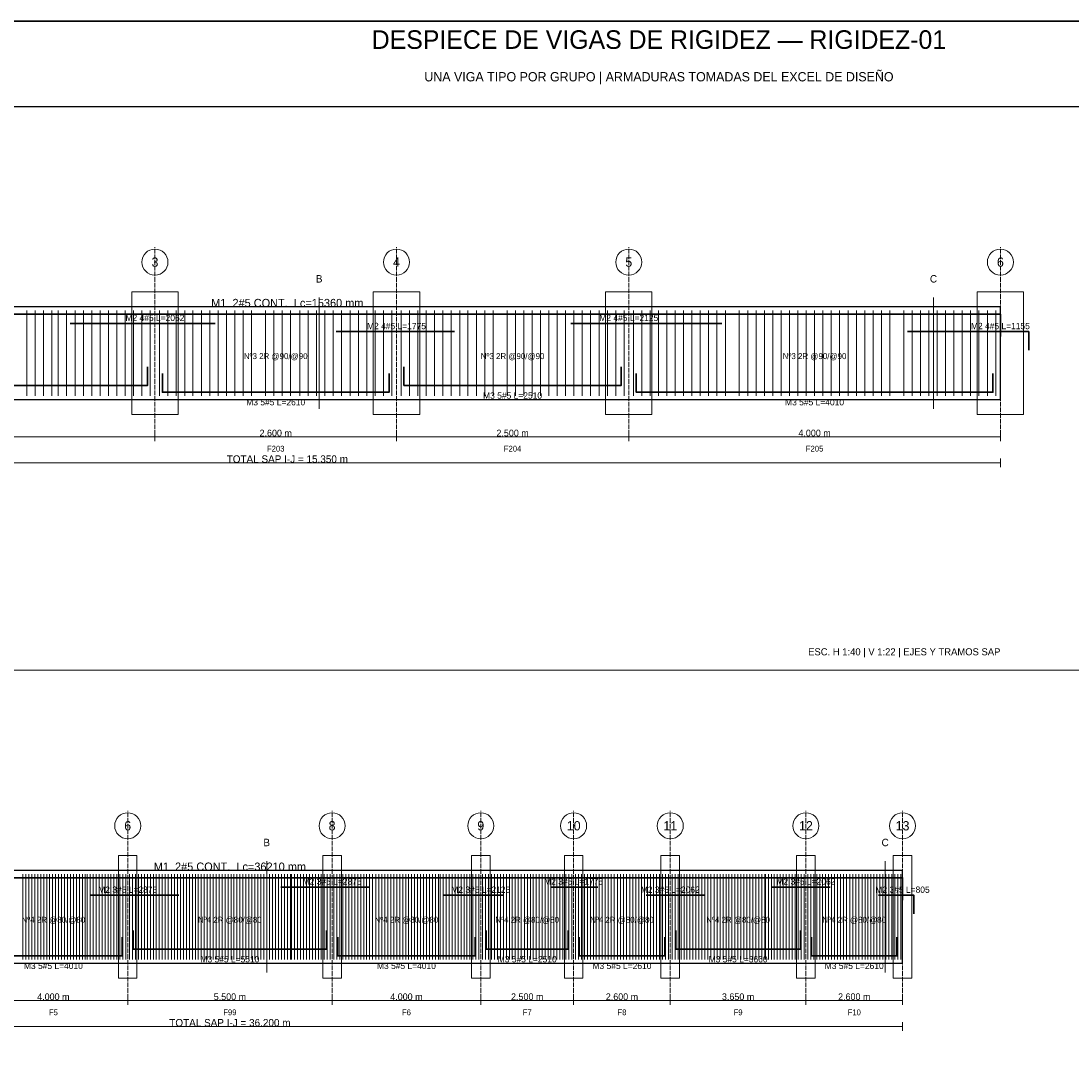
# Model space of a CAD drawing. Header units: millimetres. Extents: x 7 to 1432, y 7 to 493.
# Tile 4 of 9: x 182 to 464, y 216 to 493. Entities that reach past the tile are written whole.
import ezdxf
from ezdxf.enums import TextEntityAlignment as Align

# ---------------------------------------------------------------- set-up
doc = ezdxf.new("R2010")
doc.units = ezdxf.units.MM
doc.linetypes.add('DASHED', pattern=[1.524, 1.27, -0.254])
for name, color, linetype in [('ACERO_INF', 1, 'Continuous'), ('ACERO_SUP_APOYO', 5, 'Continuous'), ('ACERO_SUP_CONT', 4, 'Continuous'), ('APOYOS', 9, 'Continuous'), ('CONTORNO', 7, 'Continuous'), ('CORTE', 6, 'Continuous'), ('COTAS', 3, 'Continuous'), ('EJES', 1, 'Continuous'), ('ESTRIBOS', 8, 'Continuous'), ('MARCO', 7, 'Continuous'), ('TEXTO', 7, 'Continuous')]:
    doc.layers.add(name, color=color, linetype=linetype)

msp = doc.modelspace()

# ---------------------------------------------------------------- linework, layer by layer
at = {"layer": 'ACERO_INF', "color": 1, "lineweight": 35}
for points in [[(128.62, 399.93), (128.62, 394.93), (215.88, 394.93), (215.88, 399.93)], [(284.88, 399.93), (284.88, 394.93), (343.38, 394.93), (343.38, 399.93)], [(219.88, 398.13), (219.88, 393.13), (280.88, 393.13), (280.88, 398.13)], [(347.38, 398.13), (347.38, 393.13), (443.38, 393.13), (443.38, 398.13)], [(172.05, 246.47), (172.05, 241.47), (209.05, 241.47), (209.05, 246.47)], [(212.05, 248.27), (212.05, 243.27), (264.05, 243.27), (264.05, 248.27)], [(267.05, 246.47), (267.05, 241.47), (304.05, 241.47), (304.05, 246.47)], [(307.05, 248.27), (307.05, 243.27), (329.05, 243.27), (329.05, 248.27)], [(332.05, 246.47), (332.05, 241.47), (355.05, 241.47), (355.05, 246.47)], [(358.05, 248.27), (358.05, 243.27), (391.55, 243.27), (391.55, 248.27)], [(394.55, 246.47), (394.55, 241.47), (417.55, 241.47), (417.55, 246.47)]]:
    msp.add_lwpolyline(points, dxfattribs=at)
at = {"layer": 'ACERO_SUP_APOYO', "color": 5, "lineweight": 30}
for points in [[(195.06, 411.63), (234.12, 411.63)], [(329.75, 411.63), (370.38, 411.63)], [(266.62, 409.43), (298.5, 409.43)], [(420.38, 409.43), (453, 409.43), (453, 404.43)], [(251.8, 259.97), (275.55, 259.97)], [(324.3, 259.97), (337.05, 259.97)], [(383.93, 259.97), (399.55, 259.97)], [(200.55, 257.77), (224.3, 257.77)], [(295.55, 257.77), (311.8, 257.77)], [(350.05, 257.77), (365.68, 257.77)], [(412.55, 257.77), (422.1, 257.77), (422.1, 252.77)]]:
    msp.add_lwpolyline(points, dxfattribs=at)
at = {"layer": 'ACERO_SUP_CONT', "color": 4, "lineweight": 35}
for points in [[(61.62, 408.13), (61.62, 414.13), (445.38, 414.13), (445.38, 408.13)], [(57.05, 256.47), (57.05, 262.47), (419.05, 262.47), (419.05, 256.47)]]:
    msp.add_lwpolyline(points, dxfattribs=at)
at = {"layer": 'APOYOS', "color": 9, "lineweight": 15}
for points in [[(211.62, 387.13), (224.12, 387.13), (224.12, 420.13), (211.62, 420.13)], [(276.62, 387.13), (289.12, 387.13), (289.12, 420.13), (276.62, 420.13)], [(339.12, 387.13), (351.62, 387.13), (351.62, 420.13), (339.12, 420.13)], [(439.12, 387.13), (451.62, 387.13), (451.62, 420.13), (439.12, 420.13)], [(208.05, 235.47), (213.05, 235.47), (213.05, 268.47), (208.05, 268.47)], [(263.05, 235.47), (268.05, 235.47), (268.05, 268.47), (263.05, 268.47)], [(303.05, 235.47), (308.05, 235.47), (308.05, 268.47), (303.05, 268.47)], [(328.05, 235.47), (333.05, 235.47), (333.05, 268.47), (328.05, 268.47)], [(354.05, 235.47), (359.05, 235.47), (359.05, 268.47), (354.05, 268.47)], [(390.55, 235.47), (395.55, 235.47), (395.55, 268.47), (390.55, 268.47)], [(416.55, 235.47), (421.55, 235.47), (421.55, 268.47), (416.55, 268.47)]]:
    msp.add_lwpolyline(points, close=True, dxfattribs=at)
at = {"layer": 'CONTORNO', "color": 7, "lineweight": 25}
for points in [[(61.62, 391.13), (445.38, 391.13), (445.38, 416.13), (61.62, 416.13)], [(57.05, 239.47), (419.05, 239.47), (419.05, 264.47), (57.05, 264.47)]]:
    msp.add_lwpolyline(points, close=True, dxfattribs=at)
at = {"layer": 'CORTE', "color": 6, "lineweight": 13}
for p, q in [((262.07, 388.63), (262.07, 418.63)), ((427.38, 388.63), (427.38, 418.63)), ((247.95, 236.97), (247.95, 266.97)), ((414.37, 236.97), (414.37, 266.97))]:
    msp.add_line(p, q, dxfattribs=at)
at = {"layer": 'COTAS', "color": 3, "lineweight": 13}
for p, q in [((217.88, 379.93), (217.88, 382.33)), ((217.88, 379.93), (217.88, 382.33)), ((282.88, 379.93), (282.88, 382.33)), ((282.88, 379.93), (282.88, 382.33)), ((345.38, 379.93), (345.38, 382.33)), ((345.38, 379.93), (345.38, 382.33)), ((445.38, 379.93), (445.38, 382.33)), ((126.62, 381.13), (217.88, 381.13)), ((217.88, 381.13), (282.88, 381.13)), ((282.88, 381.13), (345.38, 381.13)), ((345.38, 381.13), (445.38, 381.13)), ((61.62, 374.13), (445.38, 374.13)), ((445.38, 372.93), (445.38, 375.33)), ((170.55, 229.47), (210.55, 229.47)), ((210.55, 228.27), (210.55, 230.67)), ((210.55, 228.27), (210.55, 230.67)), ((210.55, 229.47), (265.55, 229.47)), ((265.55, 228.27), (265.55, 230.67)), ((265.55, 228.27), (265.55, 230.67)), ((265.55, 229.47), (305.55, 229.47)), ((305.55, 228.27), (305.55, 230.67)), ((305.55, 228.27), (305.55, 230.67)), ((305.55, 229.47), (330.55, 229.47)), ((330.55, 228.27), (330.55, 230.67)), ((330.55, 228.27), (330.55, 230.67)), ((330.55, 229.47), (356.55, 229.47)), ((356.55, 228.27), (356.55, 230.67)), ((356.55, 228.27), (356.55, 230.67)), ((356.55, 229.47), (393.05, 229.47)), ((393.05, 228.27), (393.05, 230.67)), ((393.05, 228.27), (393.05, 230.67)), ((393.05, 229.47), (419.05, 229.47)), ((419.05, 228.27), (419.05, 230.67)), ((419.05, 221.27), (419.05, 223.67)), ((57.05, 222.47), (419.05, 222.47))]:
    msp.add_line(p, q, dxfattribs=at)
at = {"layer": 'EJES', "color": 1, "linetype": 'DASHED', "lineweight": 9}
for p, q in [((217.88, 380.13), (217.88, 432.13)), ((282.88, 380.13), (282.88, 432.13)), ((345.38, 380.13), (345.38, 432.13)), ((445.38, 380.13), (445.38, 432.13)), ((210.55, 228.47), (210.55, 280.47)), ((265.55, 228.47), (265.55, 280.47)), ((305.55, 228.47), (305.55, 280.47)), ((330.55, 228.47), (330.55, 280.47)), ((356.55, 228.47), (356.55, 280.47)), ((393.05, 228.47), (393.05, 280.47)), ((419.05, 228.47), (419.05, 280.47))]:
    msp.add_line(p, q, dxfattribs=at)
at = {"layer": 'EJES', "color": 1, "lineweight": 18}
for centre in [(217.88, 428.13), (282.88, 428.13), (345.38, 428.13), (445.38, 428.13), (210.55, 276.47), (265.55, 276.47), (305.55, 276.47), (330.55, 276.47), (356.55, 276.47), (393.05, 276.47), (419.05, 276.47)]:
    msp.add_circle(centre, 3.5, dxfattribs=at)
at = {"layer": 'ESTRIBOS', "color": 8, "lineweight": 9}
for p, q in [((183.38, 392.13), (183.38, 415.13)), ((185.62, 392.13), (185.62, 415.13)), ((187.88, 392.13), (187.88, 415.13)), ((190.12, 392.13), (190.12, 415.13)), ((191.88, 392.13), (191.88, 415.13)), ((194.12, 392.13), (194.12, 415.13)), ((196.38, 392.13), (196.38, 415.13)), ((198.62, 392.13), (198.62, 415.13)), ((200.88, 392.13), (200.88, 415.13)), ((203.12, 392.13), (203.12, 415.13)), ((205.38, 392.13), (205.38, 415.13)), ((207.62, 392.13), (207.62, 415.13)), ((209.88, 392.13), (209.88, 415.13)), ((212.12, 392.13), (212.12, 415.13)), ((214.38, 392.13), (214.38, 415.13)), ((216.62, 392.13), (216.62, 415.13)), ((219.12, 392.13), (219.12, 415.13)), ((221.38, 392.13), (221.38, 415.13)), ((223.62, 392.13), (223.62, 415.13)), ((225.88, 392.13), (225.88, 415.13)), ((228.12, 392.13), (228.12, 415.13)), ((230.38, 392.13), (230.38, 415.13)), ((232.62, 392.13), (232.62, 415.13)), ((234.88, 392.13), (234.88, 415.13)), ((237.12, 392.13), (237.12, 415.13)), ((239.38, 392.13), (239.38, 415.13)), ((241.62, 392.13), (241.62, 415.13)), ((243.88, 392.13), (243.88, 415.13)), ((247.62, 392.13), (247.62, 415.13)), ((249.88, 392.13), (249.88, 415.13)), ((252.12, 392.13), (252.12, 415.13)), ((254.38, 392.13), (254.38, 415.13)), ((256.88, 392.13), (256.88, 415.13)), ((259.12, 392.13), (259.12, 415.13)), ((261.38, 392.13), (261.38, 415.13)), ((263.62, 392.13), (263.62, 415.13)), ((265.88, 392.13), (265.88, 415.13)), ((268.12, 392.13), (268.12, 415.13)), ((270.38, 392.13), (270.38, 415.13)), ((272.62, 392.13), (272.62, 415.13)), ((274.88, 392.13), (274.88, 415.13)), ((277.12, 392.13), (277.12, 415.13)), ((279.38, 392.13), (279.38, 415.13)), ((281.62, 392.13), (281.62, 415.13)), ((284.12, 392.13), (284.12, 415.13)), ((286.38, 392.13), (286.38, 415.13)), ((288.62, 392.13), (288.62, 415.13)), ((290.88, 392.13), (290.88, 415.13)), ((293.12, 392.13), (293.12, 415.13)), ((295.38, 392.13), (295.38, 415.13)), ((297.62, 392.13), (297.62, 415.13)), ((299.88, 392.13), (299.88, 415.13)), ((302.12, 392.13), (302.12, 415.13)), ((304.38, 392.13), (304.38, 415.13)), ((306.62, 392.13), (306.62, 415.13)), ((308.88, 392.13), (308.88, 415.13)), ((312.62, 392.13), (312.62, 415.13)), ((314.88, 392.13), (314.88, 415.13)), ((317.12, 392.13), (317.12, 415.13)), ((319.38, 392.13), (319.38, 415.13)), ((321.62, 392.13), (321.62, 415.13)), ((323.88, 392.13), (323.88, 415.13)), ((326.12, 392.13), (326.12, 415.13)), ((328.38, 392.13), (328.38, 415.13)), ((330.62, 392.13), (330.62, 415.13)), ((332.88, 392.13), (332.88, 415.13)), ((335.12, 392.13), (335.12, 415.13)), ((337.38, 392.13), (337.38, 415.13)), ((339.62, 392.13), (339.62, 415.13)), ((341.88, 392.13), (341.88, 415.13)), ((344.12, 392.13), (344.12, 415.13)), ((346.62, 392.13), (346.62, 415.13)), ((348.88, 392.13), (348.88, 415.13)), ((351.12, 392.13), (351.12, 415.13)), ((353.38, 392.13), (353.38, 415.13)), ((355.62, 392.13), (355.62, 415.13)), ((357.88, 392.13), (357.88, 415.13)), ((360.12, 392.13), (360.12, 415.13)), ((362.38, 392.13), (362.38, 415.13)), ((364.62, 392.13), (364.62, 415.13)), ((366.88, 392.13), (366.88, 415.13)), ((369.12, 392.13), (369.12, 415.13)), ((371.38, 392.13), (371.38, 415.13)), ((375.12, 392.13), (375.12, 415.13)), ((377.38, 392.13), (377.38, 415.13)), ((379.62, 392.13), (379.62, 415.13)), ((381.88, 392.13), (381.88, 415.13)), ((384.12, 392.13), (384.12, 415.13)), ((386.38, 392.13), (386.38, 415.13)), ((388.62, 392.13), (388.62, 415.13)), ((390.88, 392.13), (390.88, 415.13)), ((393.12, 392.13), (393.12, 415.13)), ((395.38, 392.13), (395.38, 415.13)), ((397.62, 392.13), (397.62, 415.13)), ((399.88, 392.13), (399.88, 415.13)), ((402.12, 392.13), (402.12, 415.13)), ((404.38, 392.13), (404.38, 415.13)), ((406.62, 392.13), (406.62, 415.13)), ((408.88, 392.13), (408.88, 415.13)), ((411.12, 392.13), (411.12, 415.13)), ((413.38, 392.13), (413.38, 415.13)), ((415.62, 392.13), (415.62, 415.13)), ((419.38, 392.13), (419.38, 415.13)), ((421.62, 392.13), (421.62, 415.13)), ((423.88, 392.13), (423.88, 415.13)), ((426.12, 392.13), (426.12, 415.13)), ((428.38, 392.13), (428.38, 415.13)), ((430.62, 392.13), (430.62, 415.13)), ((432.88, 392.13), (432.88, 415.13)), ((435.12, 392.13), (435.12, 415.13)), ((437.38, 392.13), (437.38, 415.13)), ((439.62, 392.13), (439.62, 415.13)), ((441.88, 392.13), (441.88, 415.13)), ((444.12, 392.13), (444.12, 415.13)), ((182.35, 240.47), (182.35, 263.47)), ((183.15, 240.47), (183.15, 263.47)), ((183.95, 240.47), (183.95, 263.47)), ((184.75, 240.47), (184.75, 263.47)), ((185.55, 240.47), (185.55, 263.47)), ((186.35, 240.47), (186.35, 263.47)), ((187.15, 240.47), (187.15, 263.47)), ((187.95, 240.47), (187.95, 263.47)), ((188.75, 240.47), (188.75, 263.47)), ((189.55, 240.47), (189.55, 263.47)), ((190.35, 240.47), (190.35, 263.47)), ((191.15, 240.47), (191.15, 263.47)), ((191.95, 240.47), (191.95, 263.47)), ((192.75, 240.47), (192.75, 263.47)), ((193.55, 240.47), (193.55, 263.47)), ((194.35, 240.47), (194.35, 263.47)), ((195.15, 240.47), (195.15, 263.47)), ((195.95, 240.47), (195.95, 263.47)), ((196.75, 240.47), (196.75, 263.47)), ((197.55, 240.47), (197.55, 263.47)), ((198.35, 240.47), (198.35, 263.47)), ((199.15, 240.47), (199.15, 263.47)), ((199.65, 240.47), (199.65, 263.47)), ((200.45, 240.47), (200.45, 263.47)), ((201.25, 240.47), (201.25, 263.47)), ((202.05, 240.47), (202.05, 263.47)), ((202.85, 240.47), (202.85, 263.47)), ((203.65, 240.47), (203.65, 263.47)), ((204.45, 240.47), (204.45, 263.47)), ((205.25, 240.47), (205.25, 263.47)), ((206.05, 240.47), (206.05, 263.47)), ((206.85, 240.47), (206.85, 263.47)), ((207.65, 240.47), (207.65, 263.47)), ((208.45, 240.47), (208.45, 263.47)), ((209.25, 240.47), (209.25, 263.47)), ((210.05, 240.47), (210.05, 263.47)), ((211.05, 240.47), (211.05, 263.47)), ((211.85, 240.47), (211.85, 263.47)), ((212.65, 240.47), (212.65, 263.47)), ((213.45, 240.47), (213.45, 263.47)), ((214.25, 240.47), (214.25, 263.47)), ((215.05, 240.47), (215.05, 263.47)), ((215.85, 240.47), (215.85, 263.47)), ((216.65, 240.47), (216.65, 263.47)), ((217.45, 240.47), (217.45, 263.47)), ((218.25, 240.47), (218.25, 263.47)), ((219.05, 240.47), (219.05, 263.47)), ((219.85, 240.47), (219.85, 263.47)), ((220.65, 240.47), (220.65, 263.47)), ((221.45, 240.47), (221.45, 263.47)), ((222.35, 240.47), (222.35, 263.47)), ((223.15, 240.47), (223.15, 263.47)), ((223.95, 240.47), (223.95, 263.47)), ((224.75, 240.47), (224.75, 263.47)), ((225.55, 240.47), (225.55, 263.47)), ((226.35, 240.47), (226.35, 263.47)), ((227.15, 240.47), (227.15, 263.47)), ((227.95, 240.47), (227.95, 263.47)), ((228.75, 240.47), (228.75, 263.47)), ((229.55, 240.47), (229.55, 263.47)), ((230.35, 240.47), (230.35, 263.47)), ((231.15, 240.47), (231.15, 263.47)), ((231.95, 240.47), (231.95, 263.47)), ((232.75, 240.47), (232.75, 263.47)), ((233.55, 240.47), (233.55, 263.47)), ((234.35, 240.47), (234.35, 263.47)), ((235.15, 240.47), (235.15, 263.47)), ((235.95, 240.47), (235.95, 263.47)), ((236.75, 240.47), (236.75, 263.47)), ((237.55, 240.47), (237.55, 263.47)), ((238.35, 240.47), (238.35, 263.47)), ((239.15, 240.47), (239.15, 263.47)), ((239.95, 240.47), (239.95, 263.47)), ((240.75, 240.47), (240.75, 263.47)), ((241.55, 240.47), (241.55, 263.47)), ((242.35, 240.47), (242.35, 263.47)), ((243.15, 240.47), (243.15, 263.47)), ((243.95, 240.47), (243.95, 263.47)), ((244.75, 240.47), (244.75, 263.47)), ((245.55, 240.47), (245.55, 263.47)), ((246.35, 240.47), (246.35, 263.47)), ((247.15, 240.47), (247.15, 263.47)), ((247.95, 240.47), (247.95, 263.47)), ((248.75, 240.47), (248.75, 263.47)), ((249.55, 240.47), (249.55, 263.47)), ((250.35, 240.47), (250.35, 263.47)), ((251.15, 240.47), (251.15, 263.47)), ((251.95, 240.47), (251.95, 263.47)), ((252.75, 240.47), (252.75, 263.47)), ((253.55, 240.47), (253.55, 263.47)), ((254.35, 240.47), (254.35, 263.47)), ((254.65, 240.47), (254.65, 263.47)), ((255.45, 240.47), (255.45, 263.47)), ((256.25, 240.47), (256.25, 263.47)), ((257.05, 240.47), (257.05, 263.47)), ((257.85, 240.47), (257.85, 263.47)), ((258.65, 240.47), (258.65, 263.47)), ((259.45, 240.47), (259.45, 263.47)), ((260.25, 240.47), (260.25, 263.47)), ((261.05, 240.47), (261.05, 263.47)), ((261.85, 240.47), (261.85, 263.47)), ((262.65, 240.47), (262.65, 263.47)), ((263.45, 240.47), (263.45, 263.47)), ((264.25, 240.47), (264.25, 263.47)), ((265.05, 240.47), (265.05, 263.47)), ((266.05, 240.47), (266.05, 263.47)), ((266.85, 240.47), (266.85, 263.47)), ((267.65, 240.47), (267.65, 263.47)), ((268.45, 240.47), (268.45, 263.47)), ((269.25, 240.47), (269.25, 263.47)), ((270.05, 240.47), (270.05, 263.47)), ((270.85, 240.47), (270.85, 263.47)), ((271.65, 240.47), (271.65, 263.47)), ((272.45, 240.47), (272.45, 263.47)), ((273.25, 240.47), (273.25, 263.47)), ((274.05, 240.47), (274.05, 263.47)), ((274.85, 240.47), (274.85, 263.47)), ((275.65, 240.47), (275.65, 263.47)), ((276.45, 240.47), (276.45, 263.47)), ((277.35, 240.47), (277.35, 263.47)), ((278.15, 240.47), (278.15, 263.47)), ((278.95, 240.47), (278.95, 263.47)), ((279.75, 240.47), (279.75, 263.47)), ((280.55, 240.47), (280.55, 263.47)), ((281.35, 240.47), (281.35, 263.47)), ((282.15, 240.47), (282.15, 263.47)), ((282.95, 240.47), (282.95, 263.47)), ((283.75, 240.47), (283.75, 263.47)), ((284.55, 240.47), (284.55, 263.47)), ((285.35, 240.47), (285.35, 263.47)), ((286.15, 240.47), (286.15, 263.47)), ((286.95, 240.47), (286.95, 263.47)), ((287.75, 240.47), (287.75, 263.47)), ((288.55, 240.47), (288.55, 263.47)), ((289.35, 240.47), (289.35, 263.47)), ((290.15, 240.47), (290.15, 263.47)), ((290.95, 240.47), (290.95, 263.47)), ((291.75, 240.47), (291.75, 263.47)), ((292.55, 240.47), (292.55, 263.47)), ((293.35, 240.47), (293.35, 263.47)), ((294.15, 240.47), (294.15, 263.47)), ((294.65, 240.47), (294.65, 263.47)), ((295.45, 240.47), (295.45, 263.47)), ((296.25, 240.47), (296.25, 263.47)), ((297.05, 240.47), (297.05, 263.47)), ((297.85, 240.47), (297.85, 263.47)), ((298.65, 240.47), (298.65, 263.47)), ((299.45, 240.47), (299.45, 263.47)), ((300.25, 240.47), (300.25, 263.47)), ((301.05, 240.47), (301.05, 263.47)), ((301.85, 240.47), (301.85, 263.47)), ((302.65, 240.47), (302.65, 263.47)), ((303.45, 240.47), (303.45, 263.47)), ((304.25, 240.47), (304.25, 263.47)), ((305.05, 240.47), (305.05, 263.47)), ((306.05, 240.47), (306.05, 263.47)), ((306.85, 240.47), (306.85, 263.47)), ((307.65, 240.47), (307.65, 263.47)), ((308.45, 240.47), (308.45, 263.47)), ((309.25, 240.47), (309.25, 263.47)), ((310.05, 240.47), (310.05, 263.47)), ((310.85, 240.47), (310.85, 263.47)), ((311.65, 240.47), (311.65, 263.47)), ((312.45, 240.47), (312.45, 263.47)), ((313.25, 240.47), (313.25, 263.47)), ((314.05, 240.47), (314.05, 263.47)), ((314.85, 240.47), (314.85, 263.47)), ((315.65, 240.47), (315.65, 263.47)), ((316.45, 240.47), (316.45, 263.47)), ((317.35, 240.47), (317.35, 263.47)), ((318.15, 240.47), (318.15, 263.47)), ((318.95, 240.47), (318.95, 263.47)), ((319.65, 240.47), (319.65, 263.47)), ((320.45, 240.47), (320.45, 263.47)), ((321.25, 240.47), (321.25, 263.47)), ((322.05, 240.47), (322.05, 263.47)), ((322.85, 240.47), (322.85, 263.47)), ((323.65, 240.47), (323.65, 263.47)), ((324.45, 240.47), (324.45, 263.47)), ((325.25, 240.47), (325.25, 263.47)), ((326.05, 240.47), (326.05, 263.47)), ((326.85, 240.47), (326.85, 263.47)), ((327.65, 240.47), (327.65, 263.47)), ((328.45, 240.47), (328.45, 263.47)), ((329.25, 240.47), (329.25, 263.47)), ((330.05, 240.47), (330.05, 263.47)), ((331.05, 240.47), (331.05, 263.47)), ((331.85, 240.47), (331.85, 263.47)), ((332.65, 240.47), (332.65, 263.47)), ((333.45, 240.47), (333.45, 263.47)), ((334.25, 240.47), (334.25, 263.47)), ((335.05, 240.47), (335.05, 263.47)), ((335.85, 240.47), (335.85, 263.47)), ((336.65, 240.47), (336.65, 263.47)), ((337.45, 240.47), (337.45, 263.47)), ((338.25, 240.47), (338.25, 263.47)), ((339.05, 240.47), (339.05, 263.47)), ((339.85, 240.47), (339.85, 263.47)), ((340.65, 240.47), (340.65, 263.47)), ((341.45, 240.47), (341.45, 263.47)), ((342.35, 240.47), (342.35, 263.47)), ((343.15, 240.47), (343.15, 263.47)), ((343.95, 240.47), (343.95, 263.47)), ((344.75, 240.47), (344.75, 263.47)), ((345.65, 240.47), (345.65, 263.47)), ((346.45, 240.47), (346.45, 263.47)), ((347.25, 240.47), (347.25, 263.47)), ((348.05, 240.47), (348.05, 263.47)), ((348.85, 240.47), (348.85, 263.47)), ((349.65, 240.47), (349.65, 263.47)), ((350.45, 240.47), (350.45, 263.47)), ((351.25, 240.47), (351.25, 263.47)), ((352.05, 240.47), (352.05, 263.47)), ((352.85, 240.47), (352.85, 263.47)), ((353.65, 240.47), (353.65, 263.47)), ((354.45, 240.47), (354.45, 263.47)), ((355.25, 240.47), (355.25, 263.47)), ((356.05, 240.47), (356.05, 263.47)), ((357.05, 240.47), (357.05, 263.47)), ((357.85, 240.47), (357.85, 263.47)), ((358.65, 240.47), (358.65, 263.47)), ((359.45, 240.47), (359.45, 263.47)), ((360.25, 240.47), (360.25, 263.47)), ((361.05, 240.47), (361.05, 263.47)), ((361.85, 240.47), (361.85, 263.47)), ((362.65, 240.47), (362.65, 263.47)), ((363.45, 240.47), (363.45, 263.47)), ((364.25, 240.47), (364.25, 263.47)), ((365.05, 240.47), (365.05, 263.47)), ((365.85, 240.47), (365.85, 263.47)), ((366.65, 240.47), (366.65, 263.47)), ((367.45, 240.47), (367.45, 263.47)), ((368.35, 240.47), (368.35, 263.47)), ((369.15, 240.47), (369.15, 263.47)), ((369.95, 240.47), (369.95, 263.47)), ((370.75, 240.47), (370.75, 263.47)), ((371.55, 240.47), (371.55, 263.47)), ((372.35, 240.47), (372.35, 263.47)), ((373.15, 240.47), (373.15, 263.47)), ((373.95, 240.47), (373.95, 263.47)), ((374.75, 240.47), (374.75, 263.47)), ((375.55, 240.47), (375.55, 263.47)), ((376.35, 240.47), (376.35, 263.47)), ((377.15, 240.47), (377.15, 263.47)), ((377.95, 240.47), (377.95, 263.47)), ((378.75, 240.47), (378.75, 263.47)), ((379.55, 240.47), (379.55, 263.47)), ((380.35, 240.47), (380.35, 263.47)), ((381.15, 240.47), (381.15, 263.47)), ((381.95, 240.47), (381.95, 263.47)), ((382.15, 240.47), (382.15, 263.47)), ((382.95, 240.47), (382.95, 263.47)), ((383.75, 240.47), (383.75, 263.47)), ((384.55, 240.47), (384.55, 263.47)), ((385.35, 240.47), (385.35, 263.47)), ((386.15, 240.47), (386.15, 263.47)), ((386.95, 240.47), (386.95, 263.47)), ((387.75, 240.47), (387.75, 263.47)), ((388.55, 240.47), (388.55, 263.47)), ((389.35, 240.47), (389.35, 263.47)), ((390.15, 240.47), (390.15, 263.47)), ((390.95, 240.47), (390.95, 263.47)), ((391.75, 240.47), (391.75, 263.47)), ((392.55, 240.47), (392.55, 263.47)), ((393.55, 240.47), (393.55, 263.47)), ((394.35, 240.47), (394.35, 263.47)), ((395.15, 240.47), (395.15, 263.47)), ((395.95, 240.47), (395.95, 263.47)), ((396.75, 240.47), (396.75, 263.47)), ((397.55, 240.47), (397.55, 263.47)), ((398.35, 240.47), (398.35, 263.47)), ((399.15, 240.47), (399.15, 263.47)), ((399.95, 240.47), (399.95, 263.47)), ((400.75, 240.47), (400.75, 263.47)), ((401.55, 240.47), (401.55, 263.47)), ((402.35, 240.47), (402.35, 263.47)), ((403.15, 240.47), (403.15, 263.47)), ((403.95, 240.47), (403.95, 263.47)), ((404.85, 240.47), (404.85, 263.47)), ((405.65, 240.47), (405.65, 263.47)), ((406.45, 240.47), (406.45, 263.47)), ((407.25, 240.47), (407.25, 263.47)), ((408.15, 240.47), (408.15, 263.47)), ((408.95, 240.47), (408.95, 263.47)), ((409.75, 240.47), (409.75, 263.47)), ((410.55, 240.47), (410.55, 263.47)), ((411.35, 240.47), (411.35, 263.47)), ((412.15, 240.47), (412.15, 263.47)), ((412.95, 240.47), (412.95, 263.47)), ((413.75, 240.47), (413.75, 263.47)), ((414.55, 240.47), (414.55, 263.47)), ((415.35, 240.47), (415.35, 263.47)), ((416.15, 240.47), (416.15, 263.47)), ((416.95, 240.47), (416.95, 263.47)), ((417.75, 240.47), (417.75, 263.47)), ((418.55, 240.47), (418.55, 263.47))]:
    msp.add_line(p, q, dxfattribs=at)
at = {"layer": 'MARCO', "color": 7, "lineweight": 25}
msp.add_line((10, 470), (697, 470), dxfattribs=at)
at = {"layer": 'MARCO', "color": 8, "lineweight": 13}
msp.add_line((10, 318.33), (697, 318.33), dxfattribs=at)
at = {"layer": 'MARCO', "color": 7, "lineweight": 30}
msp.add_lwpolyline([(7, 7), (700, 7), (700, 493), (7, 493)], close=True, dxfattribs=at)

# ---------------------------------------------------------------- texts
at = {"layer": 'ACERO_INF', "color": 1}
for s, p in [('M3 5#5 L=2510', (314.12, 392.23)), ('M3 5#5 L=2610', (250.38, 390.43)), ('M3 5#5 L=4010', (395.38, 390.43)), ('M3 5#5 L=5510', (238.05, 240.57)), ('M3 5#5 L=2510', (318.05, 240.57)), ('M3 5#5 L=3660', (374.8, 240.57)), ('M3 5#5 L=4010', (190.55, 238.77)), ('M3 5#5 L=4010', (285.55, 238.77)), ('M3 5#5 L=2610', (343.55, 238.77)), ('M3 5#5 L=2610', (406.05, 238.77))]:
    msp.add_text(s, height=1.7, dxfattribs=at).set_placement(p, align=Align.MIDDLE_CENTER)
at = {"layer": 'ACERO_SUP_APOYO', "color": 5}
for s, p in [('M2 4#5 L=2062', (217.88, 413.13)), ('M2 4#5 L=2125', (345.38, 413.13)), ('M2 4#5 L=1775', (282.88, 410.93)), ('M2 4#5 L=1155', (445.38, 410.93)), ('M2 3#5 L=2875', (210.55, 259.27)), ('M2 3#5 L=2875', (265.55, 261.47)), ('M2 3#5 L=2125', (305.55, 259.27)), ('M2 3#5 L=1775', (330.55, 261.47)), ('M2 3#5 L=2062', (356.55, 259.27)), ('M2 3#5 L=2062', (393.05, 261.47)), ('M2 3#5 L=805', (419.05, 259.27))]:
    msp.add_text(s, height=1.7, dxfattribs=at).set_placement(p, align=Align.MIDDLE_CENTER)
at = {"layer": 'ACERO_SUP_CONT', "color": 4}
for s, p in [('M1  2#5 CONT.  Lc=15360 mm', (253.5, 417.13)), ('M1  2#5 CONT.  Lc=36210 mm', (238.05, 265.47))]:
    msp.add_text(s, height=2.2, dxfattribs=at).set_placement(p, align=Align.MIDDLE_CENTER)
at = {"layer": 'CORTE', "color": 6}
for s, p in [('B', (262.07, 423.63)), ('C', (427.38, 423.63)), ('B', (247.95, 271.97)), ('C', (414.37, 271.97))]:
    msp.add_text(s, height=2, dxfattribs=at).set_placement(p, align=Align.MIDDLE_CENTER)
at = {"layer": 'COTAS', "color": 3}
for s, height, p in [('2.600 m', 1.8, (250.38, 382.13)), ('2.500 m', 1.8, (314.12, 382.13)), ('4.000 m', 1.8, (395.38, 382.13)), ('TOTAL SAP I-J = 15.350 m', 2, (253.5, 375.13)), ('4.000 m', 1.8, (190.55, 230.47)), ('5.500 m', 1.8, (238.05, 230.47)), ('4.000 m', 1.8, (285.55, 230.47)), ('2.500 m', 1.8, (318.05, 230.47)), ('2.600 m', 1.8, (343.55, 230.47)), ('3.650 m', 1.8, (374.8, 230.47)), ('2.600 m', 1.8, (406.05, 230.47)), ('TOTAL SAP I-J = 36.200 m', 2, (238.05, 223.47))]:
    msp.add_text(s, height=height, dxfattribs=at).set_placement(p, align=Align.MIDDLE_CENTER)
at = {"layer": 'EJES', "color": 1}
for s, p in [('3', (217.88, 428.13)), ('4', (282.88, 428.13)), ('5', (345.38, 428.13)), ('6', (445.38, 428.13)), ('6', (210.55, 276.47)), ('8', (265.55, 276.47)), ('9', (305.55, 276.47)), ('10', (330.55, 276.47)), ('11', (356.55, 276.47)), ('12', (393.05, 276.47)), ('13', (419.05, 276.47))]:
    msp.add_text(s, height=2.5, dxfattribs=at).set_placement(p, align=Align.MIDDLE_CENTER)
at = {"layer": 'ESTRIBOS', "color": 8}
for s, p in [('Nº3 2R @90/@90', (250.38, 402.83)), ('Nº3 2R @90/@90', (314.12, 402.83)), ('Nº3 2R @90/@90', (395.38, 402.83)), ('Nº4 2R @80/@80', (190.55, 251.17)), ('Nº4 2R @80/@80', (238.05, 251.17)), ('Nº4 2R @80/@80', (285.55, 251.17)), ('Nº4 2R @80/@80', (318.05, 251.17)), ('Nº4 2R @80/@80', (343.55, 251.17)), ('Nº4 2R @80/@80', (374.8, 251.17)), ('Nº4 2R @80/@80', (406.05, 251.17))]:
    msp.add_text(s, height=1.6, dxfattribs=at).set_placement(p, align=Align.MIDDLE_CENTER)
at = {"layer": 'TEXTO', "color": 7}
for s, height, p in [('DESPIECE DE VIGAS DE RIGIDEZ — RIGIDEZ-01', 5, (353.5, 488)), ('UNA VIGA TIPO POR GRUPO | ARMADURAS TOMADAS DEL EXCEL DE DISEÑO', 2.5, (353.5, 478)), ('F203', 1.55, (250.38, 377.93)), ('F204', 1.55, (314.12, 377.93)), ('F205', 1.55, (395.38, 377.93)), ('F5', 1.55, (190.55, 226.27)), ('F99', 1.55, (238.05, 226.27)), ('F6', 1.55, (285.55, 226.27)), ('F7', 1.55, (318.05, 226.27)), ('F8', 1.55, (343.55, 226.27)), ('F9', 1.55, (374.8, 226.27)), ('F10', 1.55, (406.05, 226.27))]:
    msp.add_text(s, height=height, dxfattribs=at).set_placement(p, align=Align.MIDDLE_CENTER)
msp.add_text('ESC. H 1:40 | V 1:22 | EJES Y TRAMOS SAP', height=1.9, dxfattribs=at).set_placement((445.38, 322.33), align=Align.RIGHT)

doc.saveas('drawing.dxf')
